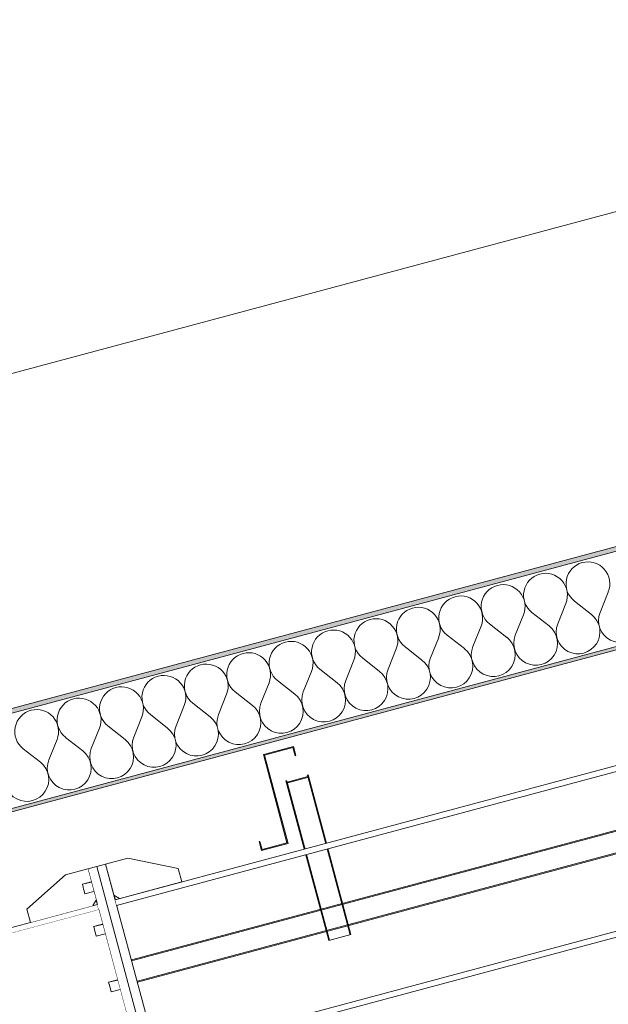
# Model space of a CAD drawing. Header units: millimetres. Extents: x -12989 to 381717, y -50461 to 30884.
# Tile 28 of 63: x 364938 to 366215, y -40151 to -38014. Entities that reach past the tile are written whole.
import ezdxf

# ---------------------------------------------------------------- set-up
doc = ezdxf.new("R2010")
doc.units = ezdxf.units.MM
doc.header["$MEASUREMENT"] = 0
doc.linetypes.add('Wipeout_Contour', pattern=[1000, 0, -1000])
for name, color, linetype in [('A_WYM_SYTUACJA', 7, 'Continuous'), ('AS_Belki.Import IFC', 7, 'Continuous'), ('AS_Blachy.Import IFC', 7, 'Continuous'), ('Nowe_04-ŚCIANY DZIAŁOWE', 7, 'Continuous'), ('Nowe_A__DACHY', 7, 'Continuous'), ('Nowe_A_WYM', 7, 'Continuous'), ('Nowe_Drzwi Archicad', 7, 'Continuous'), ('Otwory IFC.Import IFC', 7, 'Continuous')]:
    doc.layers.add(name, color=color, linetype=linetype)
for name, color, linetype, lineweight in [('A_WYM_SYTUACJA_Nr_pióra__1', 7, 'Continuous', 13), ('A_WYM_SYTUACJA_Nr_pióra__45', 7, 'Continuous', 15), ('A_WYM_SYTUACJA_Nr_pióra__85', 7, 'Continuous', 13), ('AS_Belki.Import IFC_Nr_pióra__1', 7, 'Continuous', 13), ('AS_Belki.Import IFC_Nr_pióra__90', 7, 'Continuous', 13), ('AS_Blachy.Import IFC_Nr_pióra__4', 7, 'Continuous', 13), ('Nowe_A__DACHY_Nr_pióra__52', 7, 'Continuous', 15), ('Nowe_A__DACHY_Nr_pióra__72', 7, 'Continuous', 13), ('Nowe_A_WYM_Nr_pióra__1', 7, 'Continuous', 13), ('Nowe_A_WYM_Nr_pióra__45', 7, 'Continuous', 15), ('Nowe_A_WYM_Nr_pióra__85', 7, 'Continuous', 13), ('Nowe_Drzwi Archicad_Nr_pióra__101', 252, 'Continuous', 5), ('Otwory IFC.Import IFC_Nr_pióra__4', 7, 'Continuous', 13)]:
    doc.layers.add(name, color=color, linetype=linetype, lineweight=lineweight)
doc.layers.add('Nowe_A__DACHY_Nr_pióra__162', color=7, linetype='Continuous', lineweight=5, true_color=0x6a6a6a)
doc.layers.add('Nowe_A__DACHY_Nr_pióra__174', color=7, linetype='Continuous', lineweight=5, true_color=0x6a6a6a)
doc.styles.add('STYL_AUTOMATYCZNY_5', font='arial.ttf')
doc.dimstyles.new('STYL_AUTOMATYCZNY__1', dxfattribs={"dimtxt": 139.999998, "dimasz": 57, "dimexe": 0.18, "dimexo": 0.0625, "dimgap": 0, "dimtad": 1, "dimdec": 0, "dimlfac": 0.1, "dimzin": 0, "dimdsep": 46, "dimtxsty": 'STYL_AUTOMATYCZNY_5', "dimblk": 'ARROWHEAD_6', "dimblk1": 'ARROWHEAD_6', "dimblk2": 'ARROWHEAD_6', "dimcen": 0.09, "dimse1": 1, "dimse2": 1, "dimclrd": 7, "dimclre": 7, "dimclrt": 7, "dimadec": 0, "dimazin": 0, "dimtfac": 1, "dimtdec": 4, "dimtmove": 0, "dimatfit": 3, "dimfxl": 0, "dimtolj": 1, "dimtzin": 0, "dimarcsym": 0})

# ---------------------------------------------------------------- blocks, each defined once
blk = doc.blocks.new('ElemPrzekroju_12_1', base_point=(363535.4, -45960.6))
at = {"layer": 'Nowe_Drzwi Archicad_Nr_pióra__101', "color": 252, "linetype": 'Continuous', "lineweight": 5}
for p, q in [((364011.9, -40368.3), (367073, -39548.1)), ((364012.5, -40370.2), (367073.5, -39550)), ((364025.8, -40414.3), (367085.4, -39594.4)), ((364026.4, -40416.2), (367085.9, -39596.4)), ((365516.1, -39666.6), (365518, -39666.1)), ((365517.3, -39671.4), (365516.1, -39666.6)), ((365565.6, -39658.5), (365517.3, -39671.4)), ((365608.8, -40012.9), (365517.3, -39671.4)), ((365518, -39666.1), (365518.8, -39669)), ((365518.8, -39669), (365563.2, -39657.1)), ((365610.8, -40012.3), (365518.8, -39669)), ((365562.4, -39654.2), (365564.3, -39653.6)), ((365563.2, -39657.1), (365562.4, -39654.2)), ((365655.2, -40000.4), (365563.2, -39657.1)), ((365564.3, -39653.6), (365565.6, -39658.5)), ((365657.1, -39999.9), (365565.6, -39658.5)), ((365657.1, -39999.9), (365608.8, -40012.9))]:
    blk.add_line(p, q, dxfattribs=at)
blk = doc.blocks.new('ElemPrzekroju_19_1', base_point=(363535.4, -45960.6))
at = {"color": 254, "linetype": 'Wipeout_Contour', "lineweight": 0, "ltscale": 18532288.84054093}
blk.add_wipeout([(364085.4, -40868.8), (364085.4, -45960.6), (365405.4, -45960.6), (365385.4, -45940.6), (365385.4, -44980.6), (365405.4, -44960.6), (365385.4, -44940.6), (365385.4, -43980.6), (365405.4, -43960.6), (365385.4, -43940.6), (365385.4, -42980.6), (365405.4, -42960.6), (365385.4, -42940.6), (365385.4, -42890.6), (365535.4, -42890.6), (365535.4, -42940.6), (365515.4, -42960.6), (365535.4, -42980.6), (365535.4, -43940.6), (365515.4, -43960.6), (365535.4, -43980.6), (365535.4, -44940.6), (365515.4, -44960.6), (365535.4, -44980.6), (365535.4, -45940.6), (365515.4, -45960.6), (368165.8, -45960.6), (368165.8, -43900.6), (369175.8, -43900.6), (369175.8, -45960.6), (377985.4, -45960.6), (377985.4, -40868.8), (377979.8, -40879.2), (376871, -40282.5), (376876.7, -40272), (376874.1, -40270.6), (376865.7, -40301.8), (376827, -40291.4), (376832.2, -40272.1), (371041.4, -38720.5), (371041.4, -38736.8), (371029.4, -38736.8), (371029.4, -38720.5), (365238.6, -40272.1), (365243.8, -40291.4), (365205.1, -40301.8), (365196.8, -40270.6), (365194.1, -40272), (365199.8, -40282.5), (364091, -40879.2)], dxfattribs=at).dxf.layer = 'Nowe_04-ŚCIANY DZIAŁOWE'
at = {"color": 254, "linetype": 'Wipeout_Contour', "lineweight": 0, "ltscale": 1101839.688461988}
blk.add_wipeout([(365104.2, -39925.1), (365097.1, -39937.3), (365106.8, -39934.7)], dxfattribs=at).dxf.layer = 'Nowe_04-ŚCIANY DZIAŁOWE'
at = {"color": 254, "linetype": 'Wipeout_Contour', "lineweight": 0, "ltscale": 1101970.689326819}
blk.add_wipeout([(365155.1, -39921.8), (365142.8, -39914.7), (365145.4, -39924.4)], dxfattribs=at).dxf.layer = 'Nowe_04-ŚCIANY DZIAŁOWE'
blk = doc.blocks.new('ElemPrzekroju_61_1', base_point=(363535.4, -45960.6))
at = {"color": 254, "linetype": 'Wipeout_Contour', "lineweight": 0, "ltscale": 1466658.789403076}
blk.add_wipeout([(365106.8, -39934.7), (363817.7, -40280.1), (363820.8, -40291.7), (365109.9, -39946.3)], dxfattribs=at).dxf.layer = 'AS_Blachy.Import IFC'
at = {"layer": 'AS_Blachy.Import IFC_Nr_pióra__4', "color": 7, "linetype": 'Continuous', "lineweight": 13}
for p, q in [((363817.7, -40280.1), (365106.8, -39934.7)), ((363820.8, -40291.7), (365109.9, -39946.3)), ((365109.9, -39946.3), (365106.8, -39934.7))]:
    blk.add_line(p, q, dxfattribs=at)
blk = doc.blocks.new('ElemPrzekroju_63_1', base_point=(363535.4, -45960.6))
at = {"color": 254, "linetype": 'Wipeout_Contour', "lineweight": 0, "ltscale": 2203965.640889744}
blk.add_wipeout([(365086.1, -39857.5), (365106.8, -39934.7), (365109.9, -39946.3), (365205.1, -40301.8), (365224.4, -40296.6), (365105.4, -39852.3)], dxfattribs=at).dxf.layer = 'AS_Blachy.Import IFC'
at = {"layer": 'AS_Blachy.Import IFC_Nr_pióra__4', "color": 7, "linetype": 'Continuous', "lineweight": 13}
for p, q in [((365105.4, -39852.3), (365086.1, -39857.5)), ((365106.8, -39934.7), (365086.1, -39857.5)), ((365205.1, -40301.8), (365109.9, -39946.3)), ((365224.4, -40296.6), (365205.1, -40301.8))]:
    blk.add_line(p, q, dxfattribs=at)
blk = doc.blocks.new('ElemPrzekroju_70_1', base_point=(363535.4, -45960.6))
at = {"color": 254, "linetype": 'Wipeout_Contour', "lineweight": 0, "ltscale": 4039592.013137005}
blk.add_wipeout([(365037.8, -39870.4), (364954.1, -39944.6), (364961.9, -39973.6), (365097.1, -39937.3), (365104.2, -39925.1), (365099.3, -39906.7), (365080, -39911.9), (365079.7, -39911.1), (365074.3, -39890.7), (365093.6, -39885.5), (365086.1, -39857.5)], dxfattribs=at).dxf.layer = 'AS_Blachy.Import IFC'
at = {"layer": 'AS_Blachy.Import IFC_Nr_pióra__4', "color": 7, "linetype": 'Continuous', "lineweight": 13}
for p, q in [((365037.8, -39870.4), (365086.1, -39857.5)), ((364954.1, -39944.6), (365037.8, -39870.4)), ((365104.2, -39925.1), (365097.1, -39937.3)), ((364961.9, -39973.6), (364954.1, -39944.6))]:
    blk.add_line(p, q, dxfattribs=at)
blk = doc.blocks.new('ElemPrzekroju_74_1', base_point=(363535.4, -45960.6))
at = {"color": 254, "linetype": 'Wipeout_Contour', "lineweight": 0, "ltscale": 2204192.93198117}
blk.add_wipeout([(365290.3, -39885.6), (365282.5, -39856.6), (365173, -39834.2), (365124.7, -39847.1), (365142.8, -39914.7), (365155.1, -39921.8)], dxfattribs=at).dxf.layer = 'AS_Blachy.Import IFC'
at = {"layer": 'AS_Blachy.Import IFC_Nr_pióra__4', "color": 7, "linetype": 'Continuous', "lineweight": 13}
for p, q in [((365124.7, -39847.1), (365173, -39834.2)), ((365173, -39834.2), (365282.5, -39856.6)), ((365282.5, -39856.6), (365290.3, -39885.6)), ((365155.1, -39921.8), (365142.8, -39914.7))]:
    blk.add_line(p, q, dxfattribs=at)
blk = doc.blocks.new('ElemPrzekroju_80_1', base_point=(363535.4, -45960.6))
at = {"color": 254, "linetype": 'Wipeout_Contour', "lineweight": 0, "ltscale": 1469466.681619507}
blk.add_wipeout([(365124.7, -39847.1), (365105.4, -39852.3), (365224.4, -40296.6), (365243.8, -40291.4)], dxfattribs=at).dxf.layer = 'AS_Blachy.Import IFC'
at = {"layer": 'AS_Blachy.Import IFC_Nr_pióra__4', "color": 7, "linetype": 'Continuous', "lineweight": 13}
for p, q in [((365124.7, -39847.1), (365105.4, -39852.3)), ((365224.4, -40296.6), (365105.4, -39852.3)), ((365243.8, -40291.4), (365124.7, -39847.1)), ((365243.8, -40291.4), (365224.4, -40296.6))]:
    blk.add_line(p, q, dxfattribs=at)
blk = doc.blocks.new('ElemPrzekroju_83_1', base_point=(363535.4, -45960.6))
at = {"color": 254, "linetype": 'Wipeout_Contour', "lineweight": 0, "ltscale": 8443557.957449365}
blk.add_wipeout([(364085.4, -40314), (364893.9, -40097.4), (364900.8, -40097.9), (364904.9, -40102.7), (364903.8, -40108.9), (364898, -40112.8), (364085.4, -40330.6), (364085.4, -40868.6), (365196.8, -40270.6), (365188.6, -40240), (365169.2, -40245.1), (365163.5, -40223.9), (365182.9, -40218.7), (365156.2, -40119.2), (365136.9, -40124.4), (365131.2, -40103.2), (365150.5, -40098), (365123.9, -39998.5), (365104.5, -40003.7), (365098.8, -39982.4), (365118.2, -39977.2), (365109.9, -39946.3), (364085.4, -40220.8)], dxfattribs=at).dxf.layer = 'AS_Blachy.Import IFC'
at = {"layer": 'AS_Blachy.Import IFC_Nr_pióra__4', "color": 7, "linetype": 'Continuous', "lineweight": 13}
for p, q in [((364085.4, -40220.8), (364085.4, -40224.1)), ((365194.1, -40272), (365196.8, -40270.6))]:
    blk.add_line(p, q, dxfattribs=at)
blk = doc.blocks.new('*X99', base_point=(363535.4, -45960.6))
at = {"layer": 'Nowe_A__DACHY_Nr_pióra__174', "color": 251, "linetype": 'Continuous', "lineweight": 5, "true_color": 0x6a6a6a}
for p, q in [((366197.6, -39300.6), (366215.3, -39256.4)), ((366105.6, -39325.2), (366123.4, -39281)), ((366179.2, -39305.5), (366141.8, -39276.1)), ((366013.6, -39349.9), (366031.4, -39305.7)), ((366087.2, -39330.1), (366049.8, -39300.7)), ((365921.6, -39374.5), (365939.4, -39330.3)), ((365995.2, -39354.8), (365957.8, -39325.4)), ((365903.2, -39379.4), (365865.8, -39350)), ((365829.6, -39399.2), (365847.4, -39355)), ((365737.6, -39423.8), (365755.4, -39379.6)), ((365811.2, -39404.1), (365773.8, -39374.7)), ((365645.7, -39448.5), (365663.4, -39404.3)), ((365719.2, -39428.7), (365681.8, -39399.3)), ((365553.7, -39473.1), (365571.4, -39428.9)), ((365627.3, -39453.4), (365589.8, -39424)), ((365461.7, -39497.7), (365479.4, -39453.6)), ((365535.3, -39478), (365497.8, -39448.6)), ((365369.7, -39522.4), (365387.4, -39478.2)), ((365443.3, -39502.7), (365405.8, -39473.3)), ((365351.3, -39527.3), (365313.8, -39497.9)), ((365259.3, -39552), (365221.8, -39522.6)), ((365277.7, -39547), (365295.4, -39502.9)), ((365185.7, -39571.7), (365203.4, -39527.5)), ((365093.7, -39596.3), (365111.4, -39552.2)), ((365167.3, -39576.6), (365129.8, -39547.2)), ((365001.7, -39621), (365019.4, -39576.8)), ((365075.3, -39601.3), (365037.8, -39571.9)), ((364983.3, -39625.9), (364945.8, -39596.5))]:
    blk.add_line(p, q, dxfattribs=at)
for centre, start, end in [((366171.2, -39238.6), 105, 231.8699), ((366171.2, -39238.6), 338.1301, 105), ((366079.2, -39263.3), 105, 231.8699), ((366079.2, -39263.3), 338.1301, 105), ((365987.2, -39287.9), 105, 231.8699), ((365987.2, -39287.9), 338.1301, 105), ((365895.2, -39312.6), 105, 231.8699), ((365895.2, -39312.6), 338.1301, 105), ((366241.8, -39318.3), 158.1301, 51.8699), ((365803.2, -39337.2), 105, 231.8699), ((365803.2, -39337.2), 338.1301, 105), ((366149.8, -39342.9), 158.1301, 51.8699), ((365711.2, -39361.9), 105, 231.8699), ((365711.2, -39361.9), 338.1301, 105), ((366057.8, -39367.6), 158.1301, 51.8699), ((365619.2, -39386.5), 105, 231.8699), ((365619.2, -39386.5), 338.1301, 105), ((365527.2, -39411.2), 105, 231.8699), ((365527.2, -39411.2), 338.1301, 105), ((365965.8, -39392.2), 158.1301, 51.8699), ((365435.2, -39435.8), 105, 231.8699), ((365435.2, -39435.8), 338.1301, 105), ((365873.8, -39416.9), 158.1301, 51.8699), ((365343.2, -39460.5), 105, 231.8699), ((365343.2, -39460.5), 338.1301, 105), ((365781.8, -39441.5), 158.1301, 51.8699), ((365251.2, -39485.1), 338.1301, 105), ((365689.8, -39466.2), 158.1301, 51.8699), ((365251.2, -39485.1), 105, 231.8699), ((365597.9, -39490.8), 158.1301, 51.8699), ((365159.2, -39509.8), 105, 231.8699), ((365159.2, -39509.8), 338.1301, 105), ((365505.9, -39515.5), 158.1301, 51.8699), ((365067.2, -39534.4), 105, 231.8699), ((365067.2, -39534.4), 338.1301, 105), ((364975.2, -39559.1), 105, 231.8699), ((364975.2, -39559.1), 338.1301, 105), ((365413.9, -39540.1), 158.1301, 51.8699), ((365321.9, -39564.8), 158.1301, 51.8699), ((365229.9, -39589.4), 158.1301, 51.8699), ((365137.9, -39614.1), 158.1301, 51.8699), ((365045.9, -39638.7), 158.1301, 51.8699), ((364953.9, -39663.4), 158.1301, 51.8699)]:
    blk.add_arc(centre, 47.6, start, end, dxfattribs=at)
blk = doc.blocks.new('*X100', base_point=(363535.4, -45960.6))
at = {"layer": 'Nowe_A__DACHY_Nr_pióra__162', "linetype": 'Continuous', "lineweight": 5, "true_color": 0x6a6a6a}
blk.add_hatch(color=251, dxfattribs=at).paths.add_polyline_path([(363505.4, -40105.7), (363505.4, -40113), (371035.4, -38095.3), (371035.4, -38088.1)])
blk = doc.blocks.new('ElemPrzekroju_85_1', base_point=(363535.4, -45960.6))
at = {"layer": 'Nowe_A__DACHY_Nr_pióra__162', "linetype": 'Continuous', "lineweight": 0, "true_color": 0x353535}
blk.add_hatch(color=250, dxfattribs=at).paths.add_polyline_path([(371035.4, -37870.7), (363505.4, -39888.3), (363505.4, -39898.7), (371035.4, -37881)])
at = {"color": 254, "linetype": 'Wipeout_Contour', "lineweight": 0, "ltscale": 1477349.010980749}
blk.add_wipeout([(363505.4, -40105.7), (371035.4, -38088.1), (371035.4, -37881), (363505.4, -39898.7)], dxfattribs=at).dxf.layer = 'Nowe_A__DACHY'
at = {"layer": 'Nowe_A__DACHY', "lineweight": 0}
blk.add_blockref('*X99', (363535.4, -45960.6), dxfattribs=at)
at = {"color": 254, "linetype": 'Wipeout_Contour', "lineweight": 0, "ltscale": 1477394.281403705}
blk.add_wipeout([(363505.4, -40105.7), (363505.4, -40113), (371035.4, -38095.3), (371035.4, -38088.1)], dxfattribs=at).dxf.layer = 'Nowe_A__DACHY'
at = {"layer": 'Nowe_A__DACHY_Nr_pióra__52', "color": 7, "linetype": 'Continuous', "lineweight": 15}
for p, q in [((371035.4, -37870.7), (363505.4, -39888.3)), ((371035.4, -37881), (363505.4, -39898.7)), ((371035.4, -38088.1), (363505.4, -40105.7))]:
    blk.add_line(p, q, dxfattribs=at)
at = {"layer": 'Nowe_A__DACHY_Nr_pióra__72', "color": 7, "linetype": 'Continuous', "lineweight": 13}
blk.add_line((371035.4, -38095.3), (363685.4, -40064.8), dxfattribs=at)
at = {"layer": 'Nowe_A__DACHY', "lineweight": 0}
blk.add_blockref('*X100', (363535.4, -45960.6), dxfattribs=at)
blk = doc.blocks.new('ElemPrzekroju_88_1', base_point=(363535.4, -45960.6))
at = {"color": 254, "linetype": 'Wipeout_Contour', "lineweight": 0, "ltscale": 1469164.210214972}
blk.add_wipeout([(365118.2, -39977.2), (365098.8, -39982.4), (365099.1, -39983.2), (365118.4, -39978)], dxfattribs=at).dxf.layer = 'Otwory IFC.Import IFC'
at = {"color": 254, "linetype": 'Wipeout_Contour', "lineweight": 0, "ltscale": 1469166.5455836}
blk.add_wipeout([(365118.4, -39978), (365099.1, -39983.2), (365099.7, -39985.5), (365119, -39980.3)], dxfattribs=at).dxf.layer = 'Otwory IFC.Import IFC'
at = {"color": 254, "linetype": 'Wipeout_Contour', "lineweight": 0, "ltscale": 1469170.86081577}
blk.add_wipeout([(365099.7, -39985.5), (365100.6, -39989), (365119.9, -39983.8), (365119, -39980.3)], dxfattribs=at).dxf.layer = 'Otwory IFC.Import IFC'
at = {"color": 254, "linetype": 'Wipeout_Contour', "lineweight": 0, "ltscale": 1469176.499046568}
blk.add_wipeout([(365119.9, -39983.8), (365100.6, -39989), (365101.7, -39993), (365121, -39987.9)], dxfattribs=at).dxf.layer = 'Otwory IFC.Import IFC'
at = {"color": 254, "linetype": 'Wipeout_Contour', "lineweight": 0, "ltscale": 1469182.601983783}
blk.add_wipeout([(365121, -39987.9), (365101.7, -39993), (365102.8, -39997.1), (365122.1, -39991.9)], dxfattribs=at).dxf.layer = 'Otwory IFC.Import IFC'
at = {"color": 254, "linetype": 'Wipeout_Contour', "lineweight": 0, "ltscale": 1469188.240524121}
blk.add_wipeout([(365102.8, -39997.1), (365103.7, -40000.6), (365123, -39995.4), (365122.1, -39991.9)], dxfattribs=at).dxf.layer = 'Otwory IFC.Import IFC'
at = {"layer": 'Otwory IFC.Import IFC_Nr_pióra__4', "color": 7, "linetype": 'Continuous', "lineweight": 13}
for q in [(365118.2, -39977.2), (365099.1, -39983.2)]:
    blk.add_line((365098.8, -39982.4), q, dxfattribs=at)
at = {"color": 254, "linetype": 'Wipeout_Contour', "lineweight": 0, "ltscale": 1469192.556149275}
blk.add_wipeout([(365103.7, -40000.6), (365104.3, -40002.9), (365123.6, -39997.7), (365123, -39995.4)], dxfattribs=at).dxf.layer = 'Otwory IFC.Import IFC'
at = {"layer": 'Otwory IFC.Import IFC_Nr_pióra__4', "color": 7, "linetype": 'Continuous', "lineweight": 13}
blk.add_line((365099.1, -39983.2), (365099.7, -39985.5), dxfattribs=at)
at = {"color": 254, "linetype": 'Wipeout_Contour', "lineweight": 0, "ltscale": 1469194.891770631}
blk.add_wipeout([(365123.6, -39997.7), (365104.3, -40002.9), (365104.5, -40003.7), (365123.9, -39998.5)], dxfattribs=at).dxf.layer = 'Otwory IFC.Import IFC'
at = {"layer": 'Otwory IFC.Import IFC_Nr_pióra__4', "color": 7, "linetype": 'Continuous', "lineweight": 13}
for p, q in [((365099.7, -39985.5), (365100.6, -39989)), ((365100.6, -39989), (365101.7, -39993)), ((365101.7, -39993), (365102.8, -39997.1)), ((365102.8, -39997.1), (365103.7, -40000.6)), ((365103.7, -40000.6), (365104.3, -40002.9)), ((365104.3, -40002.9), (365104.5, -40003.7)), ((365104.5, -40003.7), (365123.9, -39998.5))]:
    blk.add_line(p, q, dxfattribs=at)
blk = doc.blocks.new('ElemPrzekroju_89_1', base_point=(363535.4, -45960.6))
at = {"color": 254, "linetype": 'Wipeout_Contour', "lineweight": 0, "ltscale": 1469345.49602494}
blk.add_wipeout([(365150.5, -40098), (365131.2, -40103.2), (365131.4, -40104), (365150.7, -40098.8)], dxfattribs=at).dxf.layer = 'Otwory IFC.Import IFC'
at = {"color": 254, "linetype": 'Wipeout_Contour', "lineweight": 0, "ltscale": 1469347.833279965}
blk.add_wipeout([(365150.7, -40098.8), (365131.4, -40104), (365132, -40106.3), (365151.3, -40101.1)], dxfattribs=at).dxf.layer = 'Otwory IFC.Import IFC'
at = {"color": 254, "linetype": 'Wipeout_Contour', "lineweight": 0, "ltscale": 1469352.152024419}
blk.add_wipeout([(365132, -40106.3), (365133, -40109.7), (365152.3, -40104.5), (365151.3, -40101.1)], dxfattribs=at).dxf.layer = 'Otwory IFC.Import IFC'
at = {"color": 254, "linetype": 'Wipeout_Contour', "lineweight": 0, "ltscale": 1469357.794865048}
blk.add_wipeout([(365152.3, -40104.5), (365133, -40109.7), (365134, -40113.8), (365153.4, -40108.6)], dxfattribs=at).dxf.layer = 'Otwory IFC.Import IFC'
at = {"color": 254, "linetype": 'Wipeout_Contour', "lineweight": 0, "ltscale": 1469363.90278571}
blk.add_wipeout([(365153.4, -40108.6), (365134, -40113.8), (365135.1, -40117.8), (365154.5, -40112.7)], dxfattribs=at).dxf.layer = 'Otwory IFC.Import IFC'
at = {"color": 254, "linetype": 'Wipeout_Contour', "lineweight": 0, "ltscale": 1469369.545906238}
blk.add_wipeout([(365135.1, -40117.8), (365136.1, -40121.3), (365155.4, -40116.1), (365154.5, -40112.7)], dxfattribs=at).dxf.layer = 'Otwory IFC.Import IFC'
at = {"layer": 'Otwory IFC.Import IFC_Nr_pióra__4', "color": 7, "linetype": 'Continuous', "lineweight": 13}
for q in [(365150.5, -40098), (365131.4, -40104)]:
    blk.add_line((365131.2, -40103.2), q, dxfattribs=at)
at = {"color": 254, "linetype": 'Wipeout_Contour', "lineweight": 0, "ltscale": 1469373.865052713}
blk.add_wipeout([(365155.4, -40116.1), (365136.1, -40121.3), (365136.7, -40123.6), (365156, -40118.4)], dxfattribs=at).dxf.layer = 'Otwory IFC.Import IFC'
at = {"layer": 'Otwory IFC.Import IFC_Nr_pióra__4', "color": 7, "linetype": 'Continuous', "lineweight": 13}
blk.add_line((365131.4, -40104), (365132, -40106.3), dxfattribs=at)
at = {"color": 254, "linetype": 'Wipeout_Contour', "lineweight": 0, "ltscale": 1469376.20259069}
blk.add_wipeout([(365156, -40118.4), (365136.7, -40123.6), (365136.9, -40124.4), (365156.2, -40119.2)], dxfattribs=at).dxf.layer = 'Otwory IFC.Import IFC'
at = {"layer": 'Otwory IFC.Import IFC_Nr_pióra__4', "color": 7, "linetype": 'Continuous', "lineweight": 13}
for p, q in [((365132, -40106.3), (365133, -40109.7)), ((365133, -40109.7), (365134, -40113.8)), ((365134, -40113.8), (365135.1, -40117.8)), ((365135.1, -40117.8), (365136.1, -40121.3)), ((365136.1, -40121.3), (365136.7, -40123.6)), ((365136.9, -40124.4), (365156.2, -40119.2)), ((365136.7, -40123.6), (365136.9, -40124.4))]:
    blk.add_line(p, q, dxfattribs=at)
blk = doc.blocks.new('ElemPrzekroju_90_1', base_point=(363535.4, -45960.6))
at = {"color": 254, "linetype": 'Wipeout_Contour', "lineweight": 0, "ltscale": 1469026.531880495}
blk.add_wipeout([(365093.6, -39885.5), (365074.3, -39890.7), (365074.5, -39891.5), (365093.8, -39886.3)], dxfattribs=at).dxf.layer = 'Otwory IFC.Import IFC'
at = {"color": 254, "linetype": 'Wipeout_Contour', "lineweight": 0, "ltscale": 1469028.865782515}
blk.add_wipeout([(365093.8, -39886.3), (365074.5, -39891.5), (365075.1, -39893.8), (365094.4, -39888.6)], dxfattribs=at).dxf.layer = 'Otwory IFC.Import IFC'
at = {"color": 254, "linetype": 'Wipeout_Contour', "lineweight": 0, "ltscale": 1469033.178337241}
blk.add_wipeout([(365075.1, -39893.8), (365076, -39897.2), (365095.3, -39892), (365094.4, -39888.6)], dxfattribs=at).dxf.layer = 'Otwory IFC.Import IFC'
at = {"color": 254, "linetype": 'Wipeout_Contour', "lineweight": 0, "ltscale": 1469038.813080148}
blk.add_wipeout([(365095.3, -39892), (365076, -39897.2), (365077.1, -39901.3), (365096.4, -39896.1)], dxfattribs=at).dxf.layer = 'Otwory IFC.Import IFC'
at = {"color": 254, "linetype": 'Wipeout_Contour', "lineweight": 0, "ltscale": 1469044.912233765}
blk.add_wipeout([(365096.4, -39896.1), (365077.1, -39901.3), (365078.2, -39905.3), (365097.5, -39900.2)], dxfattribs=at).dxf.layer = 'Otwory IFC.Import IFC'
at = {"color": 254, "linetype": 'Wipeout_Contour', "lineweight": 0, "ltscale": 1469050.547260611}
blk.add_wipeout([(365078.2, -39905.3), (365079.1, -39908.8), (365098.4, -39903.6), (365097.5, -39900.2)], dxfattribs=at).dxf.layer = 'Otwory IFC.Import IFC'
at = {"layer": 'Otwory IFC.Import IFC_Nr_pióra__4', "color": 7, "linetype": 'Continuous', "lineweight": 13}
for q in [(365093.6, -39885.5), (365074.5, -39891.5)]:
    blk.add_line((365074.3, -39890.7), q, dxfattribs=at)
at = {"color": 254, "linetype": 'Wipeout_Contour', "lineweight": 0, "ltscale": 1469054.860215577}
blk.add_wipeout([(365098.4, -39903.6), (365079.1, -39908.8), (365079.7, -39911.1), (365099.1, -39905.9)], dxfattribs=at).dxf.layer = 'Otwory IFC.Import IFC'
at = {"layer": 'Otwory IFC.Import IFC_Nr_pióra__4', "color": 7, "linetype": 'Continuous', "lineweight": 13}
blk.add_line((365074.5, -39891.5), (365075.1, -39893.8), dxfattribs=at)
at = {"color": 254, "linetype": 'Wipeout_Contour', "lineweight": 0, "ltscale": 1469057.194403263}
blk.add_wipeout([(365099.1, -39905.9), (365079.7, -39911.1), (365080, -39911.9), (365099.3, -39906.7)], dxfattribs=at).dxf.layer = 'Otwory IFC.Import IFC'
at = {"layer": 'Otwory IFC.Import IFC_Nr_pióra__4', "color": 7, "linetype": 'Continuous', "lineweight": 13}
for p, q in [((365075.1, -39893.8), (365076, -39897.2)), ((365076, -39897.2), (365077.1, -39901.3)), ((365077.1, -39901.3), (365078.2, -39905.3)), ((365078.2, -39905.3), (365079.1, -39908.8)), ((365080, -39911.9), (365099.3, -39906.7)), ((365079.1, -39908.8), (365079.7, -39911.1)), ((365079.7, -39911.1), (365080, -39911.9))]:
    blk.add_line(p, q, dxfattribs=at)
blk = doc.blocks.new('ElemPrzekroju_95_1', base_point=(363535.4, -45960.6))
at = {"layer": 'AS_Belki.Import IFC', "linetype": 'Continuous', "lineweight": 0, "true_color": 0x000000}
blk.add_hatch(color=18, dxfattribs=at).paths.add_polyline_path([(365537.8, -39611.1), (365532.7, -39591.8), (365467, -39609.4), (365518.2, -39800.7), (365464.1, -39815.2), (365459.5, -39797.8), (365457.6, -39798.3), (365462.7, -39817.6), (365520.7, -39802.1), (365469.4, -39610.8), (365531.3, -39594.3), (365535.9, -39611.7)])
at = {"layer": 'AS_Belki.Import IFC_Nr_pióra__1', "color": 7, "linetype": 'Continuous', "lineweight": 13}
for p, q in [((365532.7, -39591.8), (365467, -39609.4)), ((365531.3, -39594.3), (365469.4, -39610.8)), ((365531.3, -39594.3), (365535.9, -39611.7)), ((365532.7, -39591.8), (365537.8, -39611.1)), ((365467, -39609.4), (365518.2, -39800.7)), ((365469.4, -39610.8), (365520.7, -39802.1)), ((365537.8, -39611.1), (365535.9, -39611.7)), ((365459.5, -39797.8), (365457.6, -39798.3)), ((365457.6, -39798.3), (365462.7, -39817.6)), ((365459.5, -39797.8), (365464.1, -39815.2)), ((365518.2, -39800.7), (365464.1, -39815.2)), ((365520.7, -39802.1), (365462.7, -39817.6))]:
    blk.add_line(p, q, dxfattribs=at)
blk = doc.blocks.new('ElemPrzekroju_113_1', base_point=(363535.4, -45960.6))
at = {"color": 254, "linetype": 'Wipeout_Contour', "lineweight": 0, "ltscale": 1480987.00366384}
blk.add_wipeout([(371029.4, -38707.3), (365235.3, -40259.9), (365238.6, -40272.1), (371029.4, -38720.5)], dxfattribs=at).dxf.layer = 'AS_Belki.Import IFC'
at = {"color": 254, "linetype": 'Wipeout_Contour', "lineweight": 0, "ltscale": 1480660.788928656}
blk.add_wipeout([(365145.4, -39924.4), (365148.7, -39936.7), (371029.4, -38360.9), (371029.4, -38347.8)], dxfattribs=at).dxf.layer = 'AS_Belki.Import IFC'
at = {"layer": 'AS_Belki.Import IFC_Nr_pióra__90', "color": 7, "linetype": 'Continuous', "lineweight": 13}
for p, q in [((365145.4, -39924.4), (371029.4, -38347.8)), ((365148.7, -39936.7), (371029.4, -38360.9)), ((365235.3, -40259.9), (371029.4, -38707.3)), ((365238.6, -40272.1), (371029.4, -38720.5))]:
    blk.add_line(p, q, dxfattribs=at)
blk = doc.blocks.new('*D187', base_point=(363535.4, -45960.6))
at = {"layer": 'Nowe_A_WYM_Nr_pióra__45', "color": 7, "linetype": 'Continuous', "lineweight": 15}
for p, q in [((362543.3, -37900.7), (362483.3, -37840.7)), ((362483.3, -45950.6), (362543.3, -46010.6))]:
    blk.add_line(p, q, dxfattribs=at)
at = {"layer": 'Nowe_A_WYM_Nr_pióra__85', "color": 7, "linetype": 'Continuous', "lineweight": 13}
for p, q in [((362513.3, -37870.7), (362513.3, -37825.7)), ((362569.5, -37870.7), (362457, -37870.7)), ((362513.3, -45980.6), (362513.3, -37870.7)), ((362569.5, -45980.6), (362457, -45980.6)), ((362513.3, -46025.6), (362513.3, -45980.6))]:
    blk.add_line(p, q, dxfattribs=at)
at = {"layer": 'Nowe_A_WYM_Nr_pióra__1', "color": 7, "lineweight": 13, "insert": (362485.3, -42078.7), "char_height": 140, "attachment_point": 7, "rotation": 90, "style": 'STYL_AUTOMATYCZNY_5'}
blk.add_mtext('\\A1;{\\pql;\\fArial|b0|i0|c238|p0;\\W1.000000;811}', dxfattribs=at)
blk = doc.blocks.new('ARROWHEAD_6')
at = {"color": 0, "linetype": 'Continuous', "lineweight": 0}
for p, q in [((-0.5, -0.5), (0.5, 0.5)), ((0, 0), (-1, 0))]:
    blk.add_line(p, q, dxfattribs=at)
blk = doc.blocks.new('*D188', base_point=(363535.4, -45960.6))
at = {"layer": 'A_WYM_SYTUACJA_Nr_pióra__45', "color": 7, "linetype": 'Continuous', "lineweight": 15}
for p, q in [((370832.4, -37228.9), (370874.8, -37155.4)), ((363344.8, -39173.1), (363302.4, -39246.5))]:
    blk.add_line(p, q, dxfattribs=at)
at = {"layer": 'A_WYM_SYTUACJA_Nr_pióra__85', "color": 7, "linetype": 'Continuous', "lineweight": 13}
for p, q in [((370868.1, -37246.5), (370839, -37137.8)), ((363323.6, -39209.8), (370853.6, -37192.1)), ((370853.6, -37192.1), (370897.1, -37180.5)), ((363338.1, -39264.1), (363309, -39155.5)), ((363280.1, -39221.4), (363323.6, -39209.8))]:
    blk.add_line(p, q, dxfattribs=at)
at = {"layer": 'A_WYM_SYTUACJA_Nr_pióra__1', "color": 7, "lineweight": 13, "insert": (366926.6, -38215.4), "char_height": 140, "attachment_point": 7, "rotation": 15, "style": 'STYL_AUTOMATYCZNY_5'}
blk.add_mtext('\\A1;{\\pql;\\fArial|b0|i0|c238|p0;\\W1.000000;780}', dxfattribs=at)

msp = doc.modelspace()

# ---------------------------------------------------------------- block references
at = {"layer": 'Nowe_Drzwi Archicad', "lineweight": 0}
msp.add_blockref('ElemPrzekroju_12_1', (363535.4, -45960.6), dxfattribs=at)

# ---------------------------------------------------------------- next in the draw order: block references
at = {"layer": 'Nowe_04-ŚCIANY DZIAŁOWE', "lineweight": 0}
msp.add_blockref('ElemPrzekroju_19_1', (363535.4, -45960.6), dxfattribs=at)

# ---------------------------------------------------------------- next in the draw order: block references
at = {"layer": 'AS_Blachy.Import IFC', "lineweight": 0}
msp.add_blockref('ElemPrzekroju_61_1', (363535.4, -45960.6), dxfattribs=at)

# ---------------------------------------------------------------- next in the draw order: block references
msp.add_blockref('ElemPrzekroju_63_1', (363535.4, -45960.6), dxfattribs=at)

# ---------------------------------------------------------------- next in the draw order: block references
for name in ['ElemPrzekroju_74_1', 'ElemPrzekroju_70_1']:
    msp.add_blockref(name, (363535.4, -45960.6), dxfattribs=at)

# ---------------------------------------------------------------- next in the draw order: block references
msp.add_blockref('ElemPrzekroju_80_1', (363535.4, -45960.6), dxfattribs=at)

# ---------------------------------------------------------------- next in the draw order: block references
msp.add_blockref('ElemPrzekroju_83_1', (363535.4, -45960.6), dxfattribs=at)

# ---------------------------------------------------------------- next in the draw order: block references
at = {"layer": 'Nowe_A__DACHY', "lineweight": 0}
msp.add_blockref('ElemPrzekroju_85_1', (363535.4, -45960.6), dxfattribs=at)

# ---------------------------------------------------------------- next in the draw order: block references
at = {"layer": 'AS_Belki.Import IFC', "lineweight": 0}
msp.add_blockref('ElemPrzekroju_95_1', (363535.4, -45960.6), dxfattribs=at)
at = {"layer": 'Otwory IFC.Import IFC', "lineweight": 0}
for name in ['ElemPrzekroju_90_1', 'ElemPrzekroju_88_1', 'ElemPrzekroju_89_1']:
    msp.add_blockref(name, (363535.4, -45960.6), dxfattribs=at)

# ---------------------------------------------------------------- next in the draw order: block references
at = {"layer": 'AS_Belki.Import IFC', "lineweight": 0}
msp.add_blockref('ElemPrzekroju_113_1', (363535.4, -45960.6), dxfattribs=at)

# ---------------------------------------------------------------- next in the draw order: dimensions: what is measured, and where the dimension line sits
at = {"layer": 'A_WYM_SYTUACJA', "color": 7, "linetype": 'Continuous', "lineweight": 13}
dim = msp.add_linear_dim(base=(370853.6, -37192.1), p1=(363505.4, -39888.3), p2=(371035.4, -37870.7), angle=15, dimstyle='STYL_AUTOMATYCZNY__1', dxfattribs=at)
dim.commit()
dim.dimension.update_dxf_attribs({"geometry": '*D188', "text_midpoint": (367062.9, -38106.4), "dimtype": 160, "text_rotation": 15})
at = {"layer": 'Nowe_A_WYM', "color": 7, "linetype": 'Continuous', "lineweight": 13}
dim = msp.add_linear_dim(base=(362513.3, -37870.7), p1=(363585.4, -45980.6), p2=(371035.4, -37870.7), angle=90, dimstyle='STYL_AUTOMATYCZNY__1', dxfattribs=at)
dim.commit()
dim.dimension.update_dxf_attribs({"geometry": '*D187', "text_midpoint": (362415.3, -41918.9), "dimtype": 160, "text_rotation": 90})

doc.saveas('drawing.dxf')
